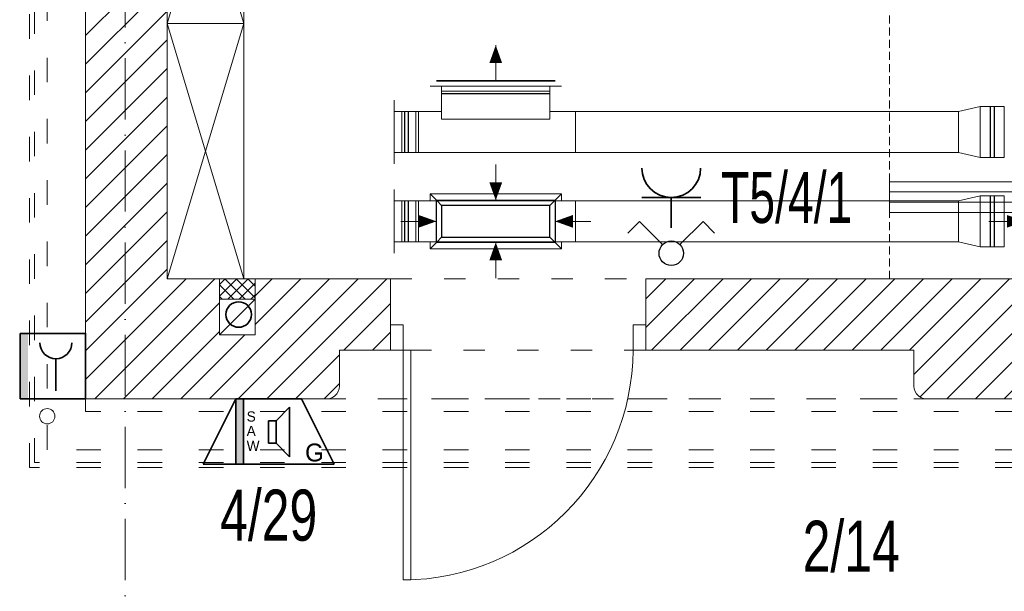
# Model space of a CAD drawing. Header units: millimetres. Extents: x 167773 to 185035, y -114105 to -66770.
# Tile 28 of 114: x 173430 to 173815, y -96891 to -96667. Entities that reach past the tile are written whole.
import ezdxf
from ezdxf.enums import TextEntityAlignment as Align

# ---------------------------------------------------------------- set-up
doc = ezdxf.new("R2010")
doc.units = ezdxf.units.MM
for name, pattern in [('ACAD_ISO03W100', [30, 12, -18]), ('ACAD_ISO10W100', [18, 12, -3, 0, -3]), ('HIDDEN', [9.525, 6.35, -3.175])]:
    doc.linetypes.add(name, pattern=pattern)
doc.layers.get('0').update_dxf_attribs({"lineweight": 9})
for name, color, linetype, lineweight in [('!obudowa', 14, 'Continuous', 9), ('a-op_leader', 9, 'Continuous', 9), ('a-osie', 20, 'ACAD_ISO10W100', 9), ('b-cienka', 9, 'Continuous', 9), ('b-drzwi', 6, 'Continuous', 9), ('b-przerywana1', 9, 'ACAD_ISO03W100', 9), ('b-widokowa', 7, 'Continuous', 9), ('b-ściany', 2, 'Continuous', 9), ('c-meb_przerywana', 5, 'HIDDEN', 9), ('c-wyposażenie', 5, 'Continuous', 9), ('EL-łączniki', 210, 'Continuous', 30), ('El_gniazda', 144, 'Continuous', 35), ('EL_Linia SSP', 240, 'Continuous', 35), ('h-hatch', 8, 'Continuous', 9)]:
    doc.layers.add(name, color=color, linetype=linetype, lineweight=lineweight)
doc.styles.add('Arial', font='arial.ttf')
doc.styles.add('ROMANS', font='romans__.ttf', dxfattribs={"height": 0.2})

# ---------------------------------------------------------------- blocks, each defined once
blk = doc.blocks.new('A$C2EBF4885')
at = {"layer": 'EL_Linia SSP', "lineweight": 5}
h = blk.add_hatch(color=256, dxfattribs=at)
h.set_gradient(color1=(255, 0, 0), color2=(224, 0, 0), one_color=1, name='INVSPHERICAL')
h.paths.add_polyline_path([(-9.8, 12.8), (-9.8, 25.6), (-12.8, 25.6), (-12.8, 12.8)])
h.paths.add_polyline_path([(-9.8, 0), (-9.8, 12.8), (-12.8, 12.8), (-12.8, 0)])
at = {"layer": 'EL_Linia SSP'}
blk.add_line((1.2, 15.68), (1.2, 3.14), dxfattribs=at)
blk.add_lwpolyline([(-12.8, 25.6), (12.8, 25.6), (12.8, 0), (-12.8, 0)], close=True, dxfattribs=at)
blk.add_arc((1.2, 21.95), 6.27, 180, 0, dxfattribs=at)
blk = doc.blocks.new('kanały_parter_rzut')
at = {"layer": 'h-hatch', "lineweight": -2, "extrusion": (-1e-16, 0, -1)}
for p, q in [((-1356.53, 1, 4), (-1352.03, 1, 4)), ((-1352.03, 1, 4), (-1309.53, 1, 4)), ((-1352.03, -2, 4), (-1352.03, 1, 4)), ((-1309.53, 1, 4), (-1309.53, -2, 4)), ((-1309.53, 1, 4), (-1305.03, 1, 4)), ((-1352.03, -9, 4), (-1352.03, -2, 4)), ((-1309.53, -12.01, 4), (-1309.53, -2, 4)), ((-1370.53, -4.5, 4), (-1370.53, -9, 4)), ((-1141.03, -7, 4), (-1149.53, -9, 4)), ((-1141.03, -7, 4), (-1141.03, -17, 4)), ((-1131.53, -7, 4), (-1141.03, -7, 4)), ((-1141.03, -17, 4), (-1141.03, -7, 4)), ((-1131.53, -17, 4), (-1131.53, -7, 4)), ((-1131.53, -7, 4), (-1131.53, -27, 4)), ((-1370.53, -9, 4), (-1370.53, -17, 4)), ((-1361.03, -9, 4), (-1370.53, -9, 4)), ((-1370.53, -9, 4), (-1370.53, -17, 4)), ((-1367.53, -9, 4), (-1370.53, -9, 4)), ((-1367.53, -17, 4), (-1367.53, -9, 4)), ((-1362.03, -9, 4), (-1362.03, -25, 4)), ((-1352.03, -9, 4), (-1362.03, -9, 4)), ((-1361.03, -17, 4), (-1361.03, -9, 4)), ((-1352.03, -9, 4), (-1352.03, -12.01, 4)), ((-1299.53, -9, 4), (-1309.53, -9, 4)), ((-1299.53, -25, 4), (-1299.53, -9, 4)), ((-1299.53, -9, 4), (-1299.53, -17, 4)), ((-1149.53, -9, 4), (-1299.53, -9, 4)), ((-1149.53, -17, 4), (-1149.53, -9, 4)), ((-1149.53, -9, 4), (-1149.53, -17, 4)), ((-1309.53, -12.01, 4), (-1352.03, -12.01, 4)), ((-1370.53, -17, 4), (-1370.53, -25, 4)), ((-1370.53, -17, 4), (-1370.53, -25, 4)), ((-1367.53, -25, 4), (-1367.53, -17, 4)), ((-1361.03, -25, 4), (-1361.03, -17, 4)), ((-1299.53, -17, 4), (-1299.53, -25, 4)), ((-1149.53, -25, 4), (-1149.53, -17, 4)), ((-1149.53, -17, 4), (-1149.53, -25, 4)), ((-1141.03, -17, 4), (-1141.03, -27, 4)), ((-1141.03, -27, 4), (-1141.03, -17, 4)), ((-1131.53, -27, 4), (-1131.53, -17, 4)), ((-1370.53, -25, 4), (-1361.03, -25, 4)), ((-1370.53, -25, 4), (-1367.53, -25, 4)), ((-1370.53, -25, 4), (-1370.53, -29.5, 4)), ((-1362.03, -25, 4), (-1299.53, -25, 4)), ((-1299.53, -25, 4), (-1149.53, -25, 4)), ((-1149.53, -25, 4), (-1141.03, -27, 4)), ((-1141.03, -27, 4), (-1131.53, -27, 4))]:
    blk.add_line(p, q, dxfattribs=at)
at = {"layer": 'h-hatch', "lineweight": -2, "extrusion": (0, 1, 1e-16)}
for p, q in [((-1354.03, 3, 4), (-1307.53, 3, 4)), ((-1354.03, 1, 4), (-1352.03, 1, 4)), ((-1309.53, 1, 4), (-1352.03, 1, 4)), ((-1352.03, -1, 4), (-1352.03, 1, 4)), ((-1309.53, 1, 4), (-1309.53, -1, 4)), ((-1309.53, 1, 4), (-1307.53, 1, 4)), ((-1352.03, -1, 4), (-1309.53, -1, 4))]:
    blk.add_line(p, q, dxfattribs=at)
at = {"layer": 'h-hatch', "lineweight": -3, "extrusion": (0, 1, 1e-16)}
for p, q in [((-1307.53, 3, 4), (-1354.03, 3, 4)), ((-1354.03, 3, 4), (-1307.53, 3, 4))]:
    blk.add_line(p, q, dxfattribs=at)
at = {"layer": 'h-hatch', "lineweight": -3, "extrusion": (-1e-16, 0, -1)}
for p, q in [((-1309.53, -2, 4), (-1352.03, -2, 4)), ((-1137.03, -7, 4), (-1137.03, -27, 4)), ((-1135.53, -7, 4), (-1135.53, -27, 4)), ((-1366.53, -9, 4), (-1366.53, -25, 4)), ((-1365.03, -9, 4), (-1365.03, -25, 4))]:
    blk.add_line(p, q, dxfattribs=at)
at = {"layer": 'h-hatch', "lineweight": -2, "extrusion": (1e-16, -1, 2e-16)}
for p, q in [((-1370.53, -39.5, 4), (-1370.53, -44, 4)), ((-1356.53, -41.25, 4), (-1353.78, -44, 4)), ((-1356.53, -41.25, 4), (-1305.03, -41.25, 4)), ((-1356.53, -44, 4), (-1356.53, -41.25, 4)), ((-1307.78, -44, 4), (-1305.03, -41.25, 4)), ((-1305.03, -41.25, 4), (-1305.03, -44, 4)), ((-1149.53, -44, 4), (-1141.03, -42, 4)), ((-1141.03, -42, 4), (-1141.03, -62, 4)), ((-1141.03, -42, 4), (-1131.53, -42, 4)), ((-1141.03, -62, 4), (-1141.03, -42, 4)), ((-1131.53, -62, 4), (-1131.53, -42, 4)), ((-1131.53, -42, 4), (-1131.53, -52, 4)), ((-1370.53, -44, 4), (-1370.53, -60, 4)), ((-1370.53, -44, 4), (-1361.03, -44, 4)), ((-1370.53, -44, 4), (-1370.53, -60, 4)), ((-1370.53, -44, 4), (-1367.53, -44, 4)), ((-1367.53, -60, 4), (-1367.53, -44, 4)), ((-1362.03, -44, 4), (-1362.03, -52, 4)), ((-1299.53, -44, 4), (-1362.03, -44, 4)), ((-1361.03, -60, 4), (-1361.03, -44, 4)), ((-1299.53, -52, 4), (-1299.53, -44, 4)), ((-1299.53, -44, 4), (-1299.53, -60, 4)), ((-1299.53, -44, 4), (-1149.53, -44, 4)), ((-1149.53, -60, 4), (-1149.53, -44, 4)), ((-1149.53, -44, 4), (-1149.53, -60, 4)), ((-1362.03, -52, 4), (-1362.03, -60, 4)), ((-1299.53, -60, 4), (-1299.53, -52, 4)), ((-1131.53, -52, 4), (-1131.53, -62, 4)), ((-1361.03, -60, 4), (-1370.53, -60, 4)), ((-1367.53, -60, 4), (-1370.53, -60, 4)), ((-1370.53, -60, 4), (-1370.53, -64.5, 4)), ((-1362.03, -60, 4), (-1299.53, -60, 4)), ((-1356.53, -62.75, 4), (-1353.78, -60, 4)), ((-1356.53, -62.75, 4), (-1356.53, -60, 4)), ((-1305.03, -62.75, 4), (-1307.78, -60, 4)), ((-1305.03, -60, 4), (-1305.03, -62.75, 4)), ((-1149.53, -60, 4), (-1299.53, -60, 4)), ((-1141.03, -62, 4), (-1149.53, -60, 4)), ((-1305.03, -62.75, 4), (-1356.53, -62.75, 4)), ((-1131.53, -62, 4), (-1141.03, -62, 4))]:
    blk.add_line(p, q, dxfattribs=at)
at = {"layer": 'h-hatch', "lineweight": -3, "extrusion": (1e-16, -1, 2e-16)}
for p, q in [((-1137.03, -42, 4), (-1137.03, -62, 4)), ((-1135.53, -42, 4), (-1135.53, -62, 4)), ((-1366.53, -44, 4), (-1366.53, -60, 4)), ((-1365.03, -44, 4), (-1365.03, -60, 4))]:
    blk.add_line(p, q, dxfattribs=at)
at = {"layer": 'h-hatch', "lineweight": -2, "extrusion": (-2e-16, -1e-16, -1)}
for p, q in [((-1354.03, -43.75, -14), (-1353.78, -44, -14)), ((-1354.03, -43.75, -14), (-1307.53, -43.75, -14)), ((-1354.03, -44, -14), (-1354.03, -43.75, -14)), ((-1307.78, -44, -14), (-1307.53, -43.75, -14)), ((-1307.53, -43.75, -14), (-1307.53, -44, -14)), ((-1354.03, -60.25, -14), (-1353.78, -60, -14)), ((-1354.03, -60.25, -14), (-1354.03, -60, -14)), ((-1307.53, -60.25, -14), (-1354.03, -60.25, -14)), ((-1307.53, -60.25, -14), (-1307.78, -60, -14)), ((-1307.53, -60, -14), (-1307.53, -60.25, -14))]:
    blk.add_line(p, q, dxfattribs=at)
at = {"layer": 'h-hatch', "lineweight": -3, "extrusion": (-2e-16, -1e-16, -1)}
for p, q in [((-1354.03, -60, -14), (-1354.03, -44, -14)), ((-1353.78, -44, -14), (-1352.03, -45.75, -14)), ((-1309.53, -45.75, -14), (-1352.03, -45.75, -14)), ((-1352.03, -45.75, -14), (-1352.03, -58.25, -14)), ((-1309.53, -45.75, -14), (-1307.78, -44, -14)), ((-1309.53, -58.25, -14), (-1309.53, -45.75, -14)), ((-1307.53, -44, -14), (-1307.53, -60, -14)), ((-1353.78, -60, -14), (-1352.03, -58.25, -14)), ((-1352.03, -58.25, -14), (-1309.53, -58.25, -14)), ((-1307.78, -60, -14), (-1309.53, -58.25, -14))]:
    blk.add_line(p, q, dxfattribs=at)
blk = doc.blocks.new('strzalka')
at = {"layer": 'h-hatch'}
blk.add_lwpolyline([(0, 14, 0, 5, 0), (0, 7, 0, 0, 0)], format="xyseb", dxfattribs=at)
blk.add_lwpolyline([(0, 0), (0, 14)], dxfattribs=at)
blk = doc.blocks.new('gniazdo3')
at = {"color": 0, "linetype": 'Continuous'}
blk.add_line((4.94, -4.8), (4.94, 4.8), dxfattribs=at)
at = {"color": 0}
blk.add_line((4.94, 0), (0, 0), dxfattribs=at)
at = {"color": 0, "linetype": 'Continuous', "extrusion": (0, 0, -1)}
blk.add_ellipse((9.74, 0), major_axis=(-3.39, 3.39), ratio=1, start_param=3.926993, end_param=7.068585, dxfattribs=at)
at = {"color": 0, "linetype": 'Continuous', "style": 'ROMANS', "width": 0.8, "flags": 4}
blk.add_attdef('NR', text='', height=6, dxfattribs=at).set_placement((14.48, 0), align=Align.MIDDLE_CENTER)
blk = doc.blocks.new('A$C5906215B')
at = {"layer": 'EL_Linia SSP'}
h = blk.add_hatch(color=256, dxfattribs=at)
h.set_gradient(color1=(255, 0, 0), color2=(255, 0, 0))
h.paths.add_polyline_path([(-9.8, -25.6), (-9.8, 0), (-12.8, 0), (-12.8, -25.6)])
for p, q in [((-25.6, -25.6), (-12.8, 0)), ((-12.8, 0), (12.8, 0)), ((-12.8, 0), (-12.8, -25.6)), ((-9.8, -25.6), (-9.8, 0)), ((25.6, -25.6), (12.8, 0)), ((8.19, -3.31), (2.91, -8.67)), ((8.19, -22.72), (8.19, -3.31)), ((-0.13, -17.36), (-0.13, -8.67)), ((-0.13, -8.67), (2.91, -8.67)), ((2.91, -8.67), (2.91, -17.36)), ((2.91, -17.36), (-0.13, -17.36)), ((2.91, -17.36), (8.19, -22.72)), ((25.6, -25.6), (-25.6, -25.6))]:
    blk.add_line(p, q, dxfattribs=at)
for s, height, p in [('S', 4, (-8.62, -8.94)), ('A', 4, (-8.62, -14.63)), ('W', 4, (-8.62, -20.46)), ('G', 7, (14.27, -24.56))]:
    blk.add_text(s, height=height, dxfattribs=at).set_placement(p)
blk = doc.blocks.new('WPODW')
for p, q in [((-0.1556, 0.1556), (-0.2121, 0.099)), ((-0.0424, 0.0424), (-0.1556, 0.1556)), ((0.0424, 0.0424), (0.1556, 0.1556)), ((0.1556, 0.1556), (0.2121, 0.099))]:
    blk.add_line(p, q)
blk.add_circle((0, 0), 0.06)

msp = doc.modelspace()

# ---------------------------------------------------------------- hatches: boundary and pattern name
at = {"layer": 'h-hatch'}
h = msp.add_hatch(dxfattribs=at)
h.set_pattern_fill('ANSI31', color=256, scale=2.5, style=0)
h.set_pattern_definition([(45, (15000, 0), (-5.61266008, 5.61266008), [])])
h.paths.add_polyline_path([(173487.44, -96157.89), (173491.44, -96157.89), (173491.44, -96145.89), (173439.44, -96145.89), (173439.44, -96138.89), (173394.94, -96138.89), (173394.94, -96195.89), (173455.44, -96195.89), (173455.44, -96815.89), (173548.94, -96815.89, 0.468375), (173554.94, -96810.58), (173554.94, -96796.89), (173574.94, -96796.89), (173574.94, -96768.89), (173521.94, -96768.89), (173521.94, -96776.89), (173521.94, -96790.89), (173507.94, -96790.89), (173507.94, -96776.89), (173507.94, -96768.89), (173487.44, -96768.89)])
h = msp.add_hatch(dxfattribs=at)
h.set_pattern_fill('ANSI31', color=256, scale=2.5, style=0)
h.paths.add_polyline_path([(174653.94, -96797.89), (174758.94, -96797.89), (174758.94, -96768.89), (174571.44, -96768.89), (174571.44, -96776.89), (174571.44, -96790.89), (174557.44, -96790.89), (174557.44, -96776.89), (174557.44, -96768.89), (174280.44, -96768.89), (174280.44, -96776.89), (174280.44, -96790.89), (174266.44, -96790.89), (174266.44, -96776.89), (174266.44, -96768.89), (174241.44, -96768.89), (174241.44, -96718.89), (174218.44, -96718.89), (174218.44, -96768.89), (173674.94, -96768.89), (173674.94, -96796.89), (173779.94, -96796.89), (173779.94, -96810.89, 0.450014), (173785.94, -96815.89), (174647.94, -96815.89, 0.450014), (174653.94, -96810.89)])
h = msp.add_hatch(dxfattribs=at)
h.set_pattern_fill('ANSI37', color=256, style=0)
h.set_pattern_definition([(45, (-758.5, 0), (-2.24506403, 2.24506403), []), (135, (-758.5, 0), (-2.24506403, -2.24506403), [])])
h.paths.add_polyline_path([(173514.94, -96768.89), (173507.94, -96768.89), (173507.94, -96776.89), (173514.94, -96776.89)])
h.paths.add_polyline_path([(173521.94, -96768.89), (173514.94, -96768.89), (173514.94, -96776.89), (173521.94, -96776.89)])

# ---------------------------------------------------------------- linework, layer by layer
at = {"layer": '!obudowa', "linetype": 'ACAD_ISO03W100', "ltscale": 0.8}
for p, q in [((173455.44, -96815.89), (173455.44, -95700.39)), ((173440.44, -96835.89), (173440.44, -96217.89)), ((173435.44, -96840.89), (173435.44, -96222.89)), ((173433.44, -96842.89), (173433.44, -96224.89)), ((178405.44, -96815.89), (173455.44, -96815.89)), ((173455.44, -96820.89), (173455.44, -96815.89)), ((178405.44, -96820.89), (173455.44, -96820.89)), ((178405.44, -96835.89), (173440.44, -96835.89)), ((178405.44, -96842.89), (173433.44, -96842.89)), ((178405.44, -96840.89), (173435.44, -96840.89))]:
    msp.add_line(p, q, dxfattribs=at)
at = {"layer": 'a-op_leader'}
msp.add_circle((173440.44, -96822.75), 3, dxfattribs=at)
at = {"layer": 'a-osie', "ltscale": 2}
msp.add_line((173470.94, -97211.89), (173470.94, -96011.89), dxfattribs=at)
at = {"layer": 'b-cienka', "ltscale": 0.5}
msp.add_lwpolyline([(173770.44, -96742.89), (174218.44, -96742.89), (174218.44, -96730.89), (173770.44, -96730.89)], close=True, dxfattribs=at)
at = {"layer": 'b-drzwi'}
for points in [[(173574.94, -96796.89), (173579.94, -96796.89), (173579.94, -96786.89), (173574.94, -96786.89)], [(173669.94, -96796.89), (173674.94, -96796.89), (173674.94, -96786.89), (173669.94, -96786.89)], [(173579.94, -96796.89), (173582.94, -96796.89), (173582.94, -96886.89), (173579.94, -96886.89)]]:
    msp.add_lwpolyline(points, close=True, dxfattribs=at)
msp.add_arc((173579.78, -96796.73), 90.16, 270.1029, 359.8971, dxfattribs=at)
at = {"layer": 'b-przerywana1', "ltscale": 0.7}
for p, q in [((173574.94, -96768.89), (173674.94, -96768.89)), ((173674.94, -96796.89), (173574.94, -96796.89)), ((173548.94, -96815.89), (173785.94, -96815.89))]:
    msp.add_line(p, q, dxfattribs=at)
at = {"layer": 'b-widokowa', "ltscale": 0.5}
for p, q in [((173521.94, -96768.89), (173507.94, -96768.89)), ((173521.94, -96776.89), (173507.94, -96776.89))]:
    msp.add_line(p, q, dxfattribs=at)
at = {"layer": 'b-widokowa'}
msp.add_line((173507.94, -96790.89), (173521.94, -96776.89), dxfattribs=at)
at = {"layer": 'b-ściany'}
for p, q in [((173487.44, -96157.89), (173487.44, -96768.89)), ((173455.44, -96195.89), (173455.44, -96815.89)), ((173507.94, -96768.89), (173487.44, -96768.89)), ((173507.94, -96768.89), (173507.94, -96776.89)), ((173574.94, -96768.89), (173521.94, -96768.89)), ((173521.94, -96776.89), (173521.94, -96768.89)), ((173574.94, -96796.89), (173574.94, -96768.89)), ((174218.44, -96768.89), (173674.94, -96768.89)), ((173674.94, -96796.89), (173674.94, -96768.89)), ((173554.94, -96810.89), (173554.94, -96796.89)), ((173554.94, -96796.89), (173574.94, -96796.89)), ((173674.94, -96796.89), (173779.94, -96796.89)), ((173779.94, -96796.89), (173779.94, -96810.89)), ((173455.44, -96815.89), (173548.94, -96815.89)), ((173785.94, -96815.89), (174647.94, -96815.89))]:
    msp.add_line(p, q, dxfattribs=at)
msp.add_lwpolyline([(173507.94, -96776.89), (173507.94, -96790.89), (173521.94, -96790.89), (173521.94, -96776.89)], dxfattribs=at)
for centre, start, end in [((173549.73, -96810.74), 261.3488, 358.2624), ((173785.16, -96810.74), 181.7376, 278.6512)]:
    msp.add_arc(centre, 5.22, start, end, dxfattribs=at)
at = {"layer": 'c-meb_przerywana', "color": 251, "ltscale": 0.5}
msp.add_line((173770.44, -96768.89), (173770.44, -96543.89), dxfattribs=at)
at = {"layer": 'c-wyposażenie', "color": 251}
for p, q in [((173517.44, -96668.89), (173487.44, -96568.89)), ((173517.44, -96568.89), (173487.44, -96668.89)), ((173517.44, -96568.89), (173517.44, -96768.89)), ((173517.44, -96668.89), (173487.44, -96668.89)), ((173487.44, -96768.89), (173517.44, -96668.89)), ((173487.44, -96668.89), (173517.44, -96768.89))]:
    msp.add_line(p, q, dxfattribs=at)
at = {"layer": 'c-wyposażenie', "color": 251, "ltscale": 0.5}
for p, q in [((174218.44, -96734.89), (173770.44, -96734.89)), ((174218.44, -96738.89), (173770.44, -96738.89))]:
    msp.add_line(p, q, dxfattribs=at)
at = {"layer": 'El_gniazda'}
msp.add_circle((173515.44, -96782.89), 5, dxfattribs=at)

# ---------------------------------------------------------------- block references
at = {"layer": 'EL-łączniki', "xscale": 80, "yscale": 80, "zscale": 80}
msp.add_blockref('WPODW', (173684.94, -96758.89), dxfattribs=at)
at = {"layer": 'El_gniazda', "xscale": 2.399999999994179, "yscale": 2.399999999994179, "zscale": 2.399999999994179, "rotation": 90}
msp.add_blockref('gniazdo3', (173684.94, -96748.89), dxfattribs=at)
at = {"layer": 'EL_Linia SSP'}
for name, p in [('A$C2EBF4885', (173442.64, -96815.89)), ('A$C5906215B', (173527.19, -96815.89))]:
    msp.add_blockref(name, p, dxfattribs=at)
at = {"layer": 'h-hatch'}
for name, p in [('strzalka', (173616.16, -96691.39)), ('kanały_parter_rzut', (174946.94, -96694.39)), ('strzalka', (173616.16, -96768.64))]:
    msp.add_blockref(name, p, dxfattribs=at)
at = {"layer": 'h-hatch', "xscale": -1}
for p, rotation in [((173616.16, -96724.14), 180), ((173578.91, -96746.39), 270), ((173809.41, -96746.39), 270)]:
    msp.add_blockref('strzalka', p, dxfattribs=dict(at, rotation=rotation))
at = {"layer": 'h-hatch', "rotation": 90}
msp.add_blockref('strzalka', (173653.41, -96746.39), dxfattribs=at)

# ---------------------------------------------------------------- texts
at = {"layer": 'El_gniazda', "style": 'Arial', "width": 0.65}
msp.add_text('T5/4/1', height=20, dxfattribs=at).set_placement((173730.16, -96737.04), align=Align.MIDDLE_CENTER)
at = {"layer": 'EL_Linia SSP', "style": 'Arial', "width": 0.7}
for s, p in [('4/29', (173527.19, -96871.49)), ('2/14', (173755.44, -96883.68))]:
    msp.add_text(s, height=20, dxfattribs=at).set_placement(p, align=Align.CENTER)

doc.saveas('drawing.dxf')
